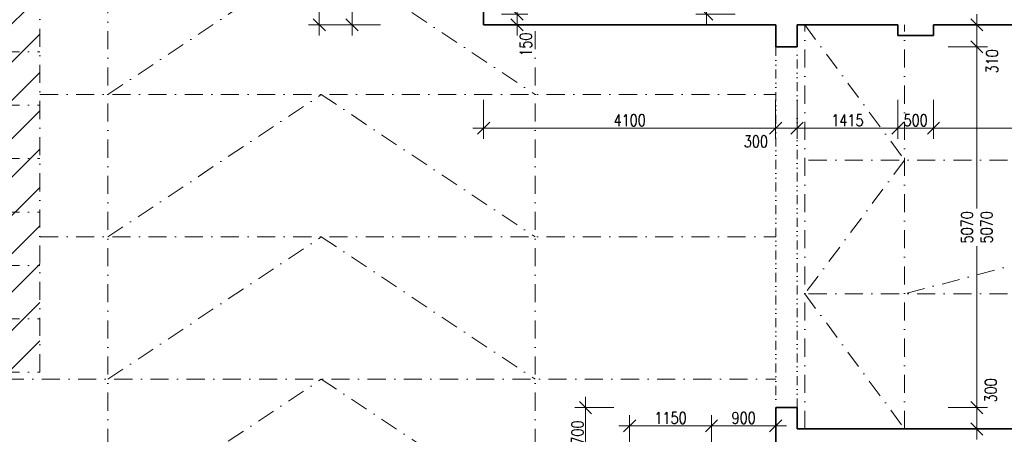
# Model space of a CAD drawing. Header units: millimetres. Extents: x -485339 to 286898, y -1189934 to 1602269.
# Tile 162 of 230: x -81119 to -67295, y -631394 to -625566. Entities that reach past the tile are written whole.
import ezdxf

# ---------------------------------------------------------------- set-up
doc = ezdxf.new("R2010")
doc.units = ezdxf.units.MM
doc.header["$LTSCALE"] = 10
for name, pattern in [('DASHDOT', [25.4, 12.7, -6.35, 0, -6.35]), ('DASHED', [19.05, 12.7, -6.35]), ('DĚLICÍ2', [15.875, 6.35, -3.175, 0, -3.175, 0, -3.175])]:
    doc.linetypes.add(name, pattern=pattern)
doc.layers.get('Defpoints').update_dxf_attribs({"lineweight": 0})
doc.layers.add('BOUR_ŠRAFY', color=7, linetype='Continuous', lineweight=18, true_color=0x4ccd32)
for name, color, linetype, lineweight in [('St_kóty', 132, 'Continuous', 18), ('St_čáry_nad', 250, 'DĚLICÍ2', 18), ('St_čáry_obrys', 5, 'Continuous', 35), ('St_čáry_osy', 250, 'DASHDOT', 18)]:
    doc.layers.add(name, color=color, linetype=linetype, lineweight=lineweight)
doc.styles.get("Standard").update_dxf_attribs({"font": 'simplex.shx', "width": 0.8})
doc.dimstyles.new('stavebníM100', dxfattribs={"dimtxt": 165, "dimasz": 170, "dimexe": 150, "dimexo": 100, "dimgap": 30, "dimtad": 1, "dimdec": 0, "dimtxsty": 'Standard', "dimblk": 'OBLIQUE', "dimcen": -2.5, "dimdle": 150, "dimclrd": 256, "dimclre": 256, "dimclrt": 256, "dimadec": 4, "dimazin": 0, "dimtfac": 1, "dimtdec": 0, "dimtmove": 2, "dimatfit": 3, "dimldrblk": 'OBLIQUE', "dimfxl": 400, "dimfxlon": 1, "dimlwd": -1, "dimlwe": -1, "dimarcsym": 0})
doc.dimstyles.new('stavebníM100_modul', dxfattribs={"dimtxt": 250, "dimasz": 200, "dimexe": 150, "dimexo": 100, "dimgap": 30, "dimtad": 1, "dimdec": 0, "dimtxsty": 'Standard', "dimblk": 'DOT', "dimcen": -2.5, "dimdle": 150, "dimclrd": 256, "dimclre": 256, "dimclrt": 256, "dimadec": 4, "dimazin": 0, "dimtfac": 1, "dimtdec": 0, "dimtmove": 2, "dimatfit": 3, "dimldrblk": 'OBLIQUE', "dimfxl": 400, "dimfxlon": 1, "dimlwd": -1, "dimlwe": -1, "dimarcsym": 0})
doc.dimstyles.new('stavebníM50 vnitřní', dxfattribs={"dimtxt": 100, "dimasz": 100, "dimexe": 50, "dimexo": 100, "dimgap": 30, "dimtad": 1, "dimdec": 0, "dimtxsty": 'Standard', "dimblk": 'OBLIQUE', "dimcen": 2.5, "dimclrd": 256, "dimclre": 256, "dimclrt": 256, "dimadec": 0, "dimazin": 0, "dimtfac": 1, "dimtdec": 0, "dimtmove": 2, "dimatfit": 2, "dimldrblk": 'OBLIQUE', "dimfxl": 250, "dimfxlon": 1, "dimlwd": -1, "dimlwe": -1, "dimarcsym": 0})

# ---------------------------------------------------------------- blocks, each defined once
blk = doc.blocks.new('G$CE3D3B369')
at = {"layer": 'St_čáry_osy', "linetype": 'ByBlock', "ltscale": 2}
blk.add_lwpolyline([(0, 0), (12000, 0), (12000, 4100), (0, 4100)], close=True, dxfattribs=at)
for points in [[(750, 4100), (750, 0)], [(1500, 4100), (1500, 0)], [(2250, 4100), (2250, 0)], [(3000, 4100), (3000, 0)], [(3750, 4100), (3750, 0)], [(4500, 4100), (4500, 0)], [(5250, 4100), (5250, 0)], [(6000, 4100), (6000, 0)], [(6750, 4100), (6750, 0)], [(7500, 4100), (7500, 0)], [(8250, 4100), (8250, 0)], [(9000, 4100), (9000, 0)], [(9750, 4100), (9750, 0)], [(10500, 4100), (10500, 0)], [(11250, 4100), (11250, 0)], [(0, 2050), (12000, 2050)]]:
    blk.add_lwpolyline(points, dxfattribs=at)
at = {"layer": 'St_čáry_osy', "ltscale": 2}
blk.add_lwpolyline([(12000, 4100), (12000, 0)], dxfattribs=at)
blk = doc.blocks.new('_Dot')
at = {"color": 0, "linetype": 'ByBlock', "lineweight": -2}
blk.add_line((-0.5, 0), (-1, 0), dxfattribs=at)
at = {"color": 0, "linetype": 'ByBlock', "const_width": 0.5}
blk.add_lwpolyline([(-0.25, 0, 1), (0.25, 0, 1)], format="xyb", close=True, dxfattribs=at)
blk = doc.blocks.new('*D4087')
at = {"layer": 'Defpoints', "color": 0}
for p in [(-71193, -615624), (-59185, -615624), (-71193, -638883)]:
    blk.add_point(p, dxfattribs=at)
at = {"layer": 'St_kóty'}
for p, q in [((-71193, -638483), (-71193, -639033)), ((-59185, -638483), (-59185, -639033)), ((-59385, -638883), (-70993, -638883))]:
    blk.add_line(p, q, dxfattribs=at)
at = {"layer": 'St_kóty', "xscale": 200, "yscale": 200, "zscale": 200, "rotation": 180}
blk.add_blockref('_Dot', (-71193, -638883), dxfattribs=at)
at = {"layer": 'St_kóty', "xscale": 200, "yscale": 200, "zscale": 200}
blk.add_blockref('_Dot', (-59185, -638883), dxfattribs=at)
at = {"layer": 'St_kóty', "insert": (-65189, -638728), "char_height": 250, "attachment_point": 5}
blk.add_mtext('12008', dxfattribs=at)
blk = doc.blocks.new('_OBLIQUE')
at = {"color": 0, "linetype": 'ByBlock'}
blk.add_line((-0.5, -0.5), (0.5, 0.5), dxfattribs=at)
blk = doc.blocks.new('*D4088')
at = {"layer": 'Defpoints', "color": 0}
for p in [(-83185, -615709), (-71193, -615624), (-83185, -638883)]:
    blk.add_point(p, dxfattribs=at)
at = {"layer": 'St_kóty'}
for p, q in [((-83185, -638483), (-83185, -639033)), ((-71193, -638483), (-71193, -639033)), ((-71393, -638883), (-82985, -638883))]:
    blk.add_line(p, q, dxfattribs=at)
at = {"layer": 'St_kóty', "xscale": 200, "yscale": 200, "zscale": 200, "rotation": 180}
blk.add_blockref('_Dot', (-83185, -638883), dxfattribs=at)
at = {"layer": 'St_kóty', "xscale": 200, "yscale": 200, "zscale": 200}
blk.add_blockref('_Dot', (-71193, -638883), dxfattribs=at)
at = {"layer": 'St_kóty', "insert": (-77189, -638728), "char_height": 250, "attachment_point": 5}
blk.add_mtext('11992', dxfattribs=at)
blk = doc.blocks.new('*D4172')
at = {"layer": 'Defpoints', "color": 0}
for p in [(-74605, -625639), (-70505, -625639), (-70505, -627092)]:
    blk.add_point(p, dxfattribs=at)
at = {"layer": 'St_kóty'}
for p, q in [((-74605, -626692), (-74605, -627242)), ((-70505, -626692), (-70505, -627242)), ((-74755, -627092), (-70355, -627092))]:
    blk.add_line(p, q, dxfattribs=at)
at = {"layer": 'St_kóty', "linetype": 'ByBlock', "xscale": 170, "yscale": 170, "zscale": 170, "rotation": 180}
blk.add_blockref('_OBLIQUE', (-74605, -627092), dxfattribs=at)
at = {"layer": 'St_kóty', "linetype": 'ByBlock', "xscale": 170, "yscale": 170, "zscale": 170}
blk.add_blockref('_OBLIQUE', (-70505, -627092), dxfattribs=at)
at = {"layer": 'St_kóty', "insert": (-72555, -626980), "char_height": 165, "attachment_point": 5}
blk.add_mtext('4100', dxfattribs=at)
blk = doc.blocks.new('*D4173')
at = {"layer": 'Defpoints', "color": 0}
for p in [(-70505, -625639), (-70205, -625949), (-70205, -627092)]:
    blk.add_point(p, dxfattribs=at)
at = {"layer": 'St_kóty'}
for p, q in [((-70505, -626692), (-70505, -627242)), ((-70205, -626692), (-70205, -627242)), ((-70655, -627092), (-70055, -627092))]:
    blk.add_line(p, q, dxfattribs=at)
at = {"layer": 'St_kóty', "linetype": 'ByBlock', "xscale": 170, "yscale": 170, "zscale": 170, "rotation": 180}
blk.add_blockref('_OBLIQUE', (-70505, -627092), dxfattribs=at)
at = {"layer": 'St_kóty', "linetype": 'ByBlock', "xscale": 170, "yscale": 170, "zscale": 170}
blk.add_blockref('_OBLIQUE', (-70205, -627092), dxfattribs=at)
at = {"layer": 'St_kóty', "insert": (-70783, -627277), "char_height": 165, "attachment_point": 5}
blk.add_mtext('300', dxfattribs=at)
blk = doc.blocks.new('*D4174')
at = {"layer": 'Defpoints', "color": 0}
for p in [(-68790, -625789), (-70205, -625949), (-68790, -627092)]:
    blk.add_point(p, dxfattribs=at)
at = {"layer": 'St_kóty'}
for p, q in [((-70205, -626692), (-70205, -627242)), ((-68790, -626692), (-68790, -627242)), ((-70355, -627092), (-68640, -627092))]:
    blk.add_line(p, q, dxfattribs=at)
at = {"layer": 'St_kóty', "linetype": 'ByBlock', "xscale": 170, "yscale": 170, "zscale": 170, "rotation": 180}
blk.add_blockref('_OBLIQUE', (-70205, -627092), dxfattribs=at)
at = {"layer": 'St_kóty', "linetype": 'ByBlock', "xscale": 170, "yscale": 170, "zscale": 170}
blk.add_blockref('_OBLIQUE', (-68790, -627092), dxfattribs=at)
at = {"layer": 'St_kóty', "insert": (-69497, -626980), "char_height": 165, "attachment_point": 5}
blk.add_mtext('1415', dxfattribs=at)
blk = doc.blocks.new('*D4175')
at = {"layer": 'Defpoints', "color": 0}
for p in [(-68790, -625789), (-68290, -625789), (-68290, -627092)]:
    blk.add_point(p, dxfattribs=at)
at = {"layer": 'St_kóty'}
for p, q in [((-68790, -626692), (-68790, -627242)), ((-68290, -626692), (-68290, -627242)), ((-68940, -627092), (-68140, -627092))]:
    blk.add_line(p, q, dxfattribs=at)
at = {"layer": 'St_kóty', "linetype": 'ByBlock', "xscale": 170, "yscale": 170, "zscale": 170, "rotation": 180}
blk.add_blockref('_OBLIQUE', (-68790, -627092), dxfattribs=at)
at = {"layer": 'St_kóty', "linetype": 'ByBlock', "xscale": 170, "yscale": 170, "zscale": 170}
blk.add_blockref('_OBLIQUE', (-68290, -627092), dxfattribs=at)
at = {"layer": 'St_kóty', "insert": (-68540, -626980), "char_height": 165, "attachment_point": 5}
blk.add_mtext('500', dxfattribs=at)
blk = doc.blocks.new('*D4176')
at = {"layer": 'Defpoints', "color": 0}
for p in [(-68290, -625789), (-61785, -625789), (-61785, -627092)]:
    blk.add_point(p, dxfattribs=at)
at = {"layer": 'St_kóty'}
for p, q in [((-68290, -626692), (-68290, -627242)), ((-61785, -626692), (-61785, -627242)), ((-68440, -627092), (-61635, -627092))]:
    blk.add_line(p, q, dxfattribs=at)
at = {"layer": 'St_kóty', "linetype": 'ByBlock', "xscale": 170, "yscale": 170, "zscale": 170, "rotation": 180}
blk.add_blockref('_OBLIQUE', (-68290, -627092), dxfattribs=at)
at = {"layer": 'St_kóty', "linetype": 'ByBlock', "xscale": 170, "yscale": 170, "zscale": 170}
blk.add_blockref('_OBLIQUE', (-61785, -627092), dxfattribs=at)
at = {"layer": 'St_kóty', "insert": (-65037, -626980), "char_height": 165, "attachment_point": 5}
blk.add_mtext('6505', dxfattribs=at)
blk = doc.blocks.new('*D4180')
at = {"layer": 'Defpoints', "color": 0}
for p in [(-71405, -631275), (-72555, -631689), (-71405, -631719)]:
    blk.add_point(p, dxfattribs=at)
at = {"layer": 'St_kóty'}
for p, q in [((-72555, -631589), (-72555, -631125)), ((-71405, -631619), (-71405, -631125)), ((-72705, -631275), (-71255, -631275))]:
    blk.add_line(p, q, dxfattribs=at)
at = {"layer": 'St_kóty', "linetype": 'ByBlock', "xscale": 170, "yscale": 170, "zscale": 170, "rotation": 180}
blk.add_blockref('_OBLIQUE', (-72555, -631275), dxfattribs=at)
at = {"layer": 'St_kóty', "linetype": 'ByBlock', "xscale": 170, "yscale": 170, "zscale": 170}
blk.add_blockref('_OBLIQUE', (-71405, -631275), dxfattribs=at)
at = {"layer": 'St_kóty', "insert": (-71980, -631163), "char_height": 165, "attachment_point": 5}
blk.add_mtext('1150', dxfattribs=at)
blk = doc.blocks.new('*D4181')
at = {"layer": 'Defpoints', "color": 0}
for p in [(-70505, -631019), (-70505, -631275), (-71405, -631719)]:
    blk.add_point(p, dxfattribs=at)
at = {"layer": 'St_kóty'}
for p, q in [((-71405, -631619), (-71405, -631125)), ((-70505, -631119), (-70505, -631425)), ((-71555, -631275), (-70355, -631275))]:
    blk.add_line(p, q, dxfattribs=at)
at = {"layer": 'St_kóty', "linetype": 'ByBlock', "xscale": 170, "yscale": 170, "zscale": 170, "rotation": 180}
blk.add_blockref('_OBLIQUE', (-71405, -631275), dxfattribs=at)
at = {"layer": 'St_kóty', "linetype": 'ByBlock', "xscale": 170, "yscale": 170, "zscale": 170}
blk.add_blockref('_OBLIQUE', (-70505, -631275), dxfattribs=at)
at = {"layer": 'St_kóty', "insert": (-70955, -631163), "char_height": 165, "attachment_point": 5}
blk.add_mtext('900', dxfattribs=at)
blk = doc.blocks.new('*D4182')
at = {"layer": 'Defpoints', "color": 0}
for p in [(-70505, -631019), (-73175, -631719), (-70505, -631719)]:
    blk.add_point(p, dxfattribs=at)
at = {"layer": 'St_kóty'}
for p, q in [((-73175, -630869), (-73175, -631869)), ((-72775, -631019), (-73325, -631019)), ((-72775, -631719), (-73325, -631719))]:
    blk.add_line(p, q, dxfattribs=at)
at = {"layer": 'St_kóty', "xscale": 170, "yscale": 170, "zscale": 170}
for p, rotation in [((-73175, -631019), 90), ((-73175, -631719), 270)]:
    blk.add_blockref('_OBLIQUE', p, dxfattribs=dict(at, rotation=rotation))
at = {"layer": 'St_kóty', "insert": (-73287, -631369), "char_height": 165, "attachment_point": 5, "rotation": 90}
blk.add_mtext('700', dxfattribs=at)
blk = doc.blocks.new('*D4193')
at = {"layer": 'Defpoints', "color": 0}
for p in [(-70205, -631019), (-67681, -631019), (-70205, -631319)]:
    blk.add_point(p, dxfattribs=at)
at = {"layer": 'St_kóty'}
for p, q in [((-67681, -631469), (-67681, -630869)), ((-68081, -631019), (-67531, -631019)), ((-68081, -631319), (-67531, -631319))]:
    blk.add_line(p, q, dxfattribs=at)
at = {"layer": 'St_kóty', "linetype": 'ByBlock', "xscale": 170, "yscale": 170, "zscale": 170}
for p, rotation in [((-67681, -631019), 90), ((-67681, -631319), 270)]:
    blk.add_blockref('_OBLIQUE', p, dxfattribs=dict(at, rotation=rotation))
at = {"layer": 'St_kóty', "insert": (-67485, -630777), "char_height": 165, "attachment_point": 5, "rotation": 90}
blk.add_mtext('300', dxfattribs=at)
blk = doc.blocks.new('*D4194')
at = {"layer": 'Defpoints', "color": 0}
for p in [(-70205, -625949), (-67681, -625949), (-70205, -631019)]:
    blk.add_point(p, dxfattribs=at)
at = {"layer": 'St_kóty'}
for p, q in [((-67681, -625799), (-67681, -628222)), ((-68081, -625949), (-67531, -625949)), ((-67681, -631169), (-67681, -628747)), ((-68081, -631019), (-67531, -631019))]:
    blk.add_line(p, q, dxfattribs=at)
at = {"layer": 'St_kóty', "linetype": 'ByBlock', "xscale": 170, "yscale": 170, "zscale": 170}
for p, rotation in [((-67681, -625949), 90), ((-67681, -631019), 270)]:
    blk.add_blockref('_OBLIQUE', p, dxfattribs=dict(at, rotation=rotation))
at = {"layer": 'St_kóty', "insert": (-67681, -628484), "char_height": 165, "attachment_point": 5, "rotation": 90}
blk.add_mtext('5070\\P5070', dxfattribs=at)
blk = doc.blocks.new('*D4195')
at = {"layer": 'Defpoints', "color": 0}
for p in [(-70205, -625639), (-67681, -625639), (-70205, -625949)]:
    blk.add_point(p, dxfattribs=at)
at = {"layer": 'St_kóty'}
for p, q in [((-67681, -626099), (-67681, -625489)), ((-68081, -625639), (-67531, -625639)), ((-68081, -625949), (-67531, -625949))]:
    blk.add_line(p, q, dxfattribs=at)
at = {"layer": 'St_kóty', "linetype": 'ByBlock', "xscale": 170, "yscale": 170, "zscale": 170}
for p, rotation in [((-67681, -625639), 90), ((-67681, -625949), 270)]:
    blk.add_blockref('_OBLIQUE', p, dxfattribs=dict(at, rotation=rotation))
at = {"layer": 'St_kóty', "insert": (-67466, -626151), "char_height": 165, "attachment_point": 5, "rotation": 90}
blk.add_mtext('310', dxfattribs=at)
blk = doc.blocks.new('*D4206')
at = {"layer": 'Defpoints', "color": 0}
for p in [(-76453, -624839), (-74605, -624839), (-74605, -625639)]:
    blk.add_point(p, dxfattribs=at)
at = {"layer": 'St_kóty'}
for p, q in [((-76453, -625789), (-76453, -624689)), ((-76053, -624839), (-76603, -624839)), ((-76053, -625639), (-76603, -625639))]:
    blk.add_line(p, q, dxfattribs=at)
at = {"layer": 'St_kóty', "linetype": 'ByBlock', "xscale": 170, "yscale": 170, "zscale": 170}
for p, rotation in [((-76453, -624839), 90), ((-76453, -625639), 270)]:
    blk.add_blockref('_OBLIQUE', p, dxfattribs=dict(at, rotation=rotation))
at = {"layer": 'St_kóty', "insert": (-76565, -625239), "char_height": 165, "attachment_point": 5, "rotation": 90}
blk.add_mtext('800', dxfattribs=at)
blk = doc.blocks.new('*D4213')
at = {"layer": 'Defpoints', "color": 0}
for p in [(-74605, -616659), (-76912, -625639), (-74605, -625639)]:
    blk.add_point(p, dxfattribs=at)
at = {"layer": 'St_kóty'}
for p, q in [((-76912, -616509), (-76912, -625789)), ((-76512, -616659), (-77062, -616659)), ((-76512, -625639), (-77062, -625639))]:
    blk.add_line(p, q, dxfattribs=at)
at = {"layer": 'St_kóty', "linetype": 'ByBlock', "xscale": 170, "yscale": 170, "zscale": 170}
for p, rotation in [((-76912, -616659), 90), ((-76912, -625639), 270)]:
    blk.add_blockref('_OBLIQUE', p, dxfattribs=dict(at, rotation=rotation))
at = {"layer": 'St_kóty', "insert": (-77024, -621149), "char_height": 165, "attachment_point": 5, "rotation": 90}
blk.add_mtext('8980', dxfattribs=at)
blk = doc.blocks.new('*D4214')
at = {"layer": 'Defpoints', "color": 0}
for p in [(-74455, -625489), (-74136, -625489), (-74605, -625639)]:
    blk.add_point(p, dxfattribs=at)
at = {"layer": 'St_kóty'}
for p, q in [((-74136, -625789), (-74136, -625339)), ((-74355, -625489), (-73986, -625489)), ((-74505, -625639), (-73986, -625639))]:
    blk.add_line(p, q, dxfattribs=at)
at = {"layer": 'St_kóty', "linetype": 'ByBlock', "xscale": 170, "yscale": 170, "zscale": 170}
for p, rotation in [((-74136, -625489), 90), ((-74136, -625639), 270)]:
    blk.add_blockref('_OBLIQUE', p, dxfattribs=dict(at, rotation=rotation))
at = {"layer": 'St_kóty', "insert": (-74012, -625916), "char_height": 165, "attachment_point": 5, "rotation": 90}
blk.add_mtext('150', dxfattribs=at)
blk = doc.blocks.new('*D4215')
at = {"layer": 'Defpoints', "color": 0}
for p in [(-74455, -623689), (-74136, -623689), (-74455, -625489)]:
    blk.add_point(p, dxfattribs=at)
at = {"layer": 'St_kóty'}
for p, q in [((-74136, -625639), (-74136, -623539)), ((-74355, -623689), (-73986, -623689)), ((-74355, -625489), (-73986, -625489))]:
    blk.add_line(p, q, dxfattribs=at)
at = {"layer": 'St_kóty', "linetype": 'ByBlock', "xscale": 170, "yscale": 170, "zscale": 170}
for p, rotation in [((-74136, -623689), 90), ((-74136, -625489), 270)]:
    blk.add_blockref('_OBLIQUE', p, dxfattribs=dict(at, rotation=rotation))
at = {"layer": 'St_kóty', "insert": (-74248, -624589), "char_height": 165, "attachment_point": 5, "rotation": 90}
blk.add_mtext('1800', dxfattribs=at)
blk = doc.blocks.new('*D4221')
at = {"layer": 'Defpoints', "color": 0}
for p in [(-71474, -624239), (-70505, -624239), (-70505, -625489)]:
    blk.add_point(p, dxfattribs=at)
at = {"layer": 'St_kóty'}
for p, q in [((-71474, -625639), (-71474, -624089)), ((-71074, -624239), (-71624, -624239)), ((-71074, -625489), (-71624, -625489))]:
    blk.add_line(p, q, dxfattribs=at)
at = {"layer": 'St_kóty', "linetype": 'ByBlock', "xscale": 170, "yscale": 170, "zscale": 170}
for p, rotation in [((-71474, -624239), 90), ((-71474, -625489), 270)]:
    blk.add_blockref('_OBLIQUE', p, dxfattribs=dict(at, rotation=rotation))
at = {"layer": 'St_kóty', "insert": (-71587, -624864), "char_height": 165, "attachment_point": 5, "rotation": 90}
blk.add_mtext('1250', dxfattribs=at)
blk = doc.blocks.new('*D5385')
at = {"layer": 'Defpoints', "color": 0}
for p in [(-43625, -616887), (-140555, -634919), (-43625, -640487)]:
    blk.add_point(p, dxfattribs=at)
at = {"layer": 'St_kóty'}
for p, q in [((-140555, -640237), (-140555, -640537)), ((-43625, -640237), (-43625, -640537)), ((-140555, -640487), (-43625, -640487))]:
    blk.add_line(p, q, dxfattribs=at)
at = {"layer": 'St_kóty', "linetype": 'ByBlock', "xscale": 100, "yscale": 100, "zscale": 100, "rotation": 180}
blk.add_blockref('_OBLIQUE', (-140555, -640487), dxfattribs=at)
at = {"layer": 'St_kóty', "linetype": 'ByBlock', "xscale": 100, "yscale": 100, "zscale": 100}
blk.add_blockref('_OBLIQUE', (-43625, -640487), dxfattribs=at)
at = {"layer": 'St_kóty', "insert": (-92090, -640407), "char_height": 100, "attachment_point": 5}
blk.add_mtext('96930', dxfattribs=at)

msp = doc.modelspace()

# ---------------------------------------------------------------- hatches: boundary and pattern name
at = {"layer": 'BOUR_ŠRAFY', "linetype": 'DASHED'}
h = msp.add_hatch(dxfattribs=at)
h.set_pattern_fill('ANSI31', color=256, scale=120)
h.set_pattern_definition([(45, (60000, 0), (-269.40768, 269.40768), [])])
h.paths.add_polyline_path([(-84934.2, -630519.2), (-80834.2, -630519.2), (-80834.2, -618719.2), (-84934.2, -618719.2)])

# ---------------------------------------------------------------- linework, layer by layer
at = {"layer": 'St_čáry_nad', "ltscale": 2}
for points in [[(-70504.9, -625949.2), (-70504.9, -631019.2)], [(-70204.9, -631019.2), (-70204.9, -625949.2)]]:
    msp.add_lwpolyline(points, dxfattribs=at)
at = {"layer": 'St_čáry_obrys', "ltscale": 2}
for points in [[(-74604.9, -625339.2), (-74604.9, -625639.2)], [(-70504.9, -625639.2), (-74604.9, -625639.2)], [(-70504.9, -625639.2), (-70504.9, -625949.2)], [(-70204.9, -625639.2), (-70204.9, -625949.2)], [(-68790.1, -625639.2), (-70204.9, -625639.2)], [(-68790.1, -625639.2), (-68790.1, -625789.2)], [(-68290.1, -625639.2), (-68290.1, -625789.2)], [(-61784.9, -625639.2), (-68290.1, -625639.2)], [(-68790.1, -625789.2), (-68290.1, -625789.2)], [(-70204.9, -625949.2), (-70504.9, -625949.2)], [(-70204.9, -631019.2), (-70504.9, -631019.2)], [(-70504.9, -631719.2), (-70504.9, -631019.2)], [(-70204.9, -631319.2), (-70204.9, -631019.2)], [(-60024.9, -631319.2), (-70204.9, -631319.2)]]:
    msp.add_lwpolyline(points, dxfattribs=at)
at = {"layer": 'St_čáry_osy', "ltscale": 2}
for points in [[(-79879.9, -634619.2), (-79879.9, -567627.2)], [(-79879.9, -626619.2), (-76884.2, -624619.2), (-73879.9, -626619.2)], [(-73879.9, -634619.2), (-73879.9, -625639.2)], [(-70094.9, -631319.2), (-70094.9, -625639.2)], [(-70094.9, -625639.2), (-68694.9, -627539.2), (-70094.9, -629419.2), (-68694.9, -631319.2)], [(-68694.9, -631319.2), (-68694.9, -625639.2)], [(-80834.2, -626619.2), (-70504.9, -626619.2)], [(-79879.9, -628619.2), (-76884.2, -626619.2), (-73879.9, -628619.2)], [(-60134.9, -627539.2), (-70094.9, -627539.2)], [(-61534.9, -627539.2), (-68694.9, -629419.2)], [(-80834.2, -628619.2), (-70504.9, -628619.2)], [(-79879.9, -630619.2), (-76884.2, -628619.2), (-73879.9, -630619.2)], [(-60134.9, -629419.2), (-70094.9, -629419.2)], [(-140254.9, -630619.2), (-70504.9, -630619.2)], [(-79879.9, -632619.2), (-76884.2, -630619.2), (-73879.9, -632619.2)]]:
    msp.add_lwpolyline(points, dxfattribs=at)

# ---------------------------------------------------------------- block references
at = {"layer": 'St_čáry_osy', "ltscale": 2, "rotation": 90}
msp.add_blockref('G$CE3D3B369', (-80834.2, -630519.2), dxfattribs=at)

# ---------------------------------------------------------------- dimensions: what is measured, and where the dimension line sits
at = {"layer": 'St_kóty'}
for base, p1, p2, dimstyle, picture, middle in [((-83184.9, -638883.1), (-71193, -615623.8), (-83184.9, -615709.2), 'stavebníM100_modul', '*D4088', (-77188.9, -638728.1)), ((-71193, -638883.1), (-59184.9, -615624.2), (-71193, -615623.8), 'stavebníM100_modul', '*D4087', (-65188.9, -638728.1)), ((-43625.2, -640486.7), (-140554.9, -634919.2), (-43625.2, -616887.4), 'stavebníM50 vnitřní', '*D5385', (-92090, -640406.7)), ((-70504.9, -627092.4), (-74604.9, -625639.2), (-70504.9, -625639.2), 'stavebníM100', '*D4172', (-72554.9, -626979.9)), ((-68790.1, -627092.4), (-70204.9, -625949.2), (-68790.1, -625789.2), 'stavebníM100', '*D4174', (-69497.5, -626979.9)), ((-68290.1, -627092.4), (-68790.1, -625789.2), (-68290.1, -625789.2), 'stavebníM100', '*D4175', (-68540.1, -626979.9)), ((-61784.9, -627092.4), (-68290.1, -625789.2), (-61784.9, -625789.2), 'stavebníM100', '*D4176', (-65037.5, -626979.9)), ((-71404.9, -631275.1), (-72554.9, -631689.2), (-71404.9, -631719.2), 'stavebníM100', '*D4180', (-71979.9, -631162.6)), ((-70504.9, -631275.1), (-71404.9, -631719.2), (-70504.9, -631019.2), 'stavebníM100', '*D4181', (-70954.9, -631162.6))]:
    dim = msp.add_linear_dim(base=base, p1=p1, p2=p2, dimstyle=dimstyle, dxfattribs=at)
    dim.commit()
    dim.dimension.update_dxf_attribs({"geometry": picture, "text_midpoint": middle})
for base, p1, p2, picture, middle in [((-76911.7, -625639.2), (-74604.9, -616659.2), (-74604.9, -625639.2), '*D4213', (-77024.2, -621149.2)), ((-74135.6, -623689.2), (-74454.9, -625489.2), (-74454.9, -623689.2), '*D4215', (-74248.1, -624589.2)), ((-71474.1, -624239.2), (-70504.9, -625489.2), (-70504.9, -624239.2), '*D4221', (-71586.6, -624864.2)), ((-76452.7, -624839.2), (-74604.9, -625639.2), (-74604.9, -624839.2), '*D4206', (-76565.2, -625239.2)), ((-73174.7, -631719.2), (-70504.9, -631019.2), (-70504.9, -631719.2), '*D4182', (-73287.2, -631369.2))]:
    dim = msp.add_linear_dim(base=base, p1=p1, p2=p2, angle=90, dimstyle='stavebníM100', dxfattribs=at)
    dim.commit()
    dim.dimension.update_dxf_attribs({"geometry": picture, "text_midpoint": middle})
for base, p1, p2, picture, middle in [((-74135.6, -625489.2), (-74604.9, -625639.2), (-74454.9, -625489.2), '*D4214', (-74012.4, -625916)), ((-67681.1, -625639.2), (-70204.9, -625949.2), (-70204.9, -625639.2), '*D4195', (-67465.9, -626150.5)), ((-67681.1, -631019.2), (-70204.9, -631319.2), (-70204.9, -631019.2), '*D4193', (-67485.4, -630776.8))]:
    dim = msp.add_linear_dim(base=base, p1=p1, p2=p2, angle=90, dimstyle='stavebníM100', dxfattribs=at)
    dim.commit()
    dim.dimension.update_dxf_attribs({"geometry": picture, "text_midpoint": middle, "dimtype": 160})
dim = msp.add_linear_dim(base=(-70204.9, -627092.4), p1=(-70504.9, -625639.2), p2=(-70204.9, -625949.2), dimstyle='stavebníM100', dxfattribs=at)
dim.commit()
dim.dimension.update_dxf_attribs({"geometry": '*D4173', "text_midpoint": (-70782.8, -627276.8), "dimtype": 160})
dim = msp.add_linear_dim(base=(-67681.1, -625949.2), p1=(-70204.9, -631019.2), p2=(-70204.9, -625949.2), angle=90, text='<>\\P5070', dimstyle='stavebníM100', override={"dimtxsty": 'Standard'}, dxfattribs=at)
dim.commit()
dim.dimension.update_dxf_attribs({"geometry": '*D4194', "text_midpoint": (-67681.1, -628484.2), "dimtype": 160})

doc.saveas('drawing.dxf')
